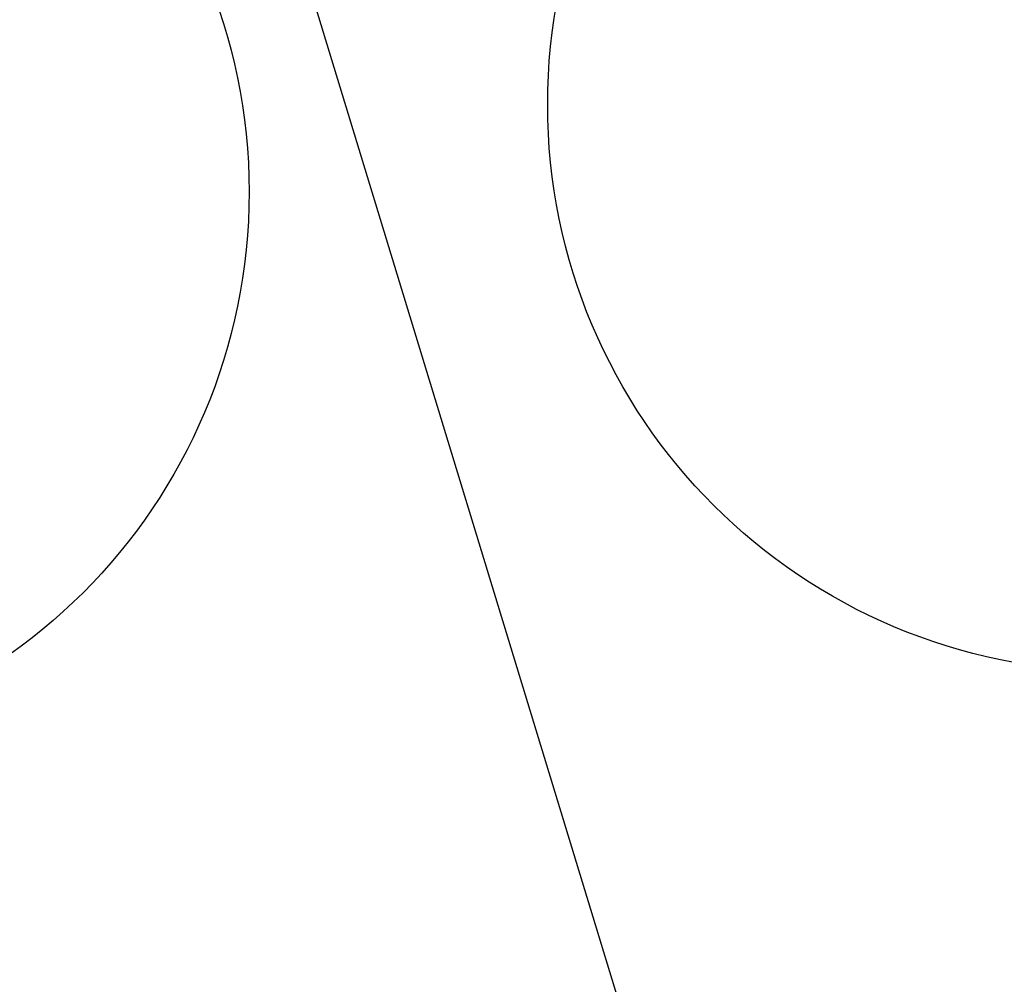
# Model space of a CAD drawing. Header units: millimetres. Extents: x 3536 to 5222, y 1741 to 3266.
# Tile 35 of 256: x 3808 to 3836, y 2925 to 2952. Entities that reach past the tile are written whole.
import ezdxf

# ---------------------------------------------------------------- set-up
doc = ezdxf.new("R2010")
doc.units = ezdxf.units.MM

msp = doc.modelspace()

# ---------------------------------------------------------------- hatches: boundary and pattern name
at = {"linetype": 'Continuous', "true_color": 0x139b48}
h = msp.add_hatch(dxfattribs=at)
h.set_pattern_fill('ANSI31', color=114)
h.set_pattern_definition([(45, (5057.2795, 2941.972), (-2.245064, 2.245064), [])])
edge = h.paths.add_edge_path()
edge.add_arc((4302.778, 2892.01), 29.537, 0, 360)
edge = h.paths.add_edge_path()
edge.add_arc((4473.417, 2892.126), 29.537, 0, 360)
edge = h.paths.add_edge_path()
edge.add_arc((3919.659, 2912.435), 29.537, 0, 360)
edge = h.paths.add_edge_path()
edge.add_arc((3749.019, 2912.319), 29.537, 0, 360)
edge = h.paths.add_edge_path()
edge.add_arc((4857.103, 2880.722), 29.537, 0, 360)
edge = h.paths.add_edge_path()
edge.add_arc((5027.743, 2880.838), 29.537, 0, 360)
edge = h.paths.add_edge_path()
edge.add_arc((4739.868, 2406.108), 29.537, 0, 360)
edge = h.paths.add_edge_path()
edge.add_arc((4569.228, 2405.992), 29.537, 0, 360)
edge = h.paths.add_edge_path()
edge.add_arc((4187.014, 2393.99), 29.537, 0, 360)
edge = h.paths.add_edge_path()
edge.add_arc((4016.375, 2393.873), 29.537, 0, 360)
edge = h.paths.add_edge_path()
edge.add_arc((4301.7, 1920.388), 29.537, 0, 360)
edge = h.paths.add_edge_path()
edge.add_arc((4472.339, 1920.504), 29.537, 0, 360)

# ---------------------------------------------------------------- linework, layer by layer
at = {"color": 5}
msp.add_line((3836.774, 2885.215), (3793.466, 3027.406), dxfattribs=at)
at = {"color": 114, "linetype": 'Continuous', "true_color": 0x139b48}
for centre in [(3838.93, 2949.524), (3798.433, 2947.053)]:
    msp.add_circle(centre, 16.028, dxfattribs=at)

doc.saveas('drawing.dxf')
